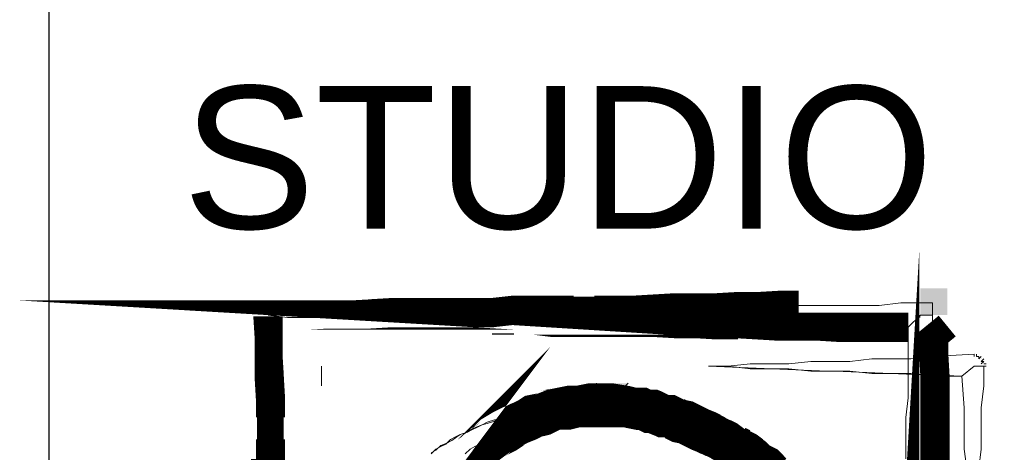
# Model space of a CAD drawing. Header units: millimetres. Extents: x -9409 to -3369, y 19372 to 27782.
# Tile 9 of 25: x -4511 to -4338, y 19863 to 19939. Entities that reach past the tile are written whole.
import ezdxf

# ---------------------------------------------------------------- set-up
doc = ezdxf.new("R2010")
doc.units = ezdxf.units.MM
doc.layers.add('PDF_A-TABELKA', color=7, linetype='Continuous')
doc.layers.add('PDF_Text', color=7, linetype='Continuous')
doc.layers.add('SQ_TAB TEKST', color=8, linetype='Continuous', lineweight=0)
doc.styles.add('PDF ComicSansMS', font='arial.ttf')

# ---------------------------------------------------------------- blocks, each defined once
blk = doc.blocks.new('tabelka')
at = {"layer": 'PDF_A-TABELKA', "lineweight": 25}
for points in [[(26628.50208058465, -28113.82220847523), (26628.50208058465, -27397.28164136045), (25541.97586470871, -27397.28164136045), (25541.97586470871, -28113.82220847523)], [(25541.97586470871, -27397.28164136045), (25541.97586470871, -28019.86922507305)], [(25636.6046681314, -27665.39658439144), (25636.6046681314, -27665.39658439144)]]:
    blk.add_lwpolyline(points, dxfattribs=at)
at = {"layer": 'PDF_A-TABELKA', "lineweight": 0}
for points, format in [([(25580.33889312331, -27648.98573334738, 5.115070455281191, 5.115070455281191, 0), (25580.33889312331, -27652.60890825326, 4.688814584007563, 4.688814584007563, 0), (25580.55202105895, -27656.0189552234, 5.115070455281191, 5.115070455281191, 0), (25580.55202105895, -27659.64213012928, 5.115070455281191, 5.115070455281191, 0), (25580.76514899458, -27663.26530503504, 5.115070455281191, 5.115070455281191, 0), (25580.76514899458, -27666.67535200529, 4.688814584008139, 4.688814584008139, 0), (25580.76514899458, -27670.5116548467, 5.115070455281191, 5.115070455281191, 0), (25580.76514899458, -27673.92170181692, 5.115070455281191, 5.115070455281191, 0), (25580.97827693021, -27677.54487672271, 5.115070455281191, 5.115070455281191, 0)], "xyseb"), ([(25691.80480346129, -27684.57809859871, 5.115070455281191, 5.115070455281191, 0), (25691.80480346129, -27681.16805162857, 0, 0, 0), (25692.01793139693, -27677.54487672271, 0, 0, 0), (25692.01793139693, -27673.92170181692, 0, 0, 0), (25692.01793139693, -27670.5116548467, 0, 0, 0), (25692.01793139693, -27666.67535200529, 0, 0, 0), (25692.23105933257, -27663.26530503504, 0, 0, 0), (25692.23105933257, -27659.64213012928, 0, 0, 0), (25692.4441872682, -27656.0189552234, 0, 0, 0), (25692.4441872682, -27650.90388476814, 5.115070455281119, 5.115070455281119, 0), (25687.32911681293, -27650.90388476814, 5.115070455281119, 5.115070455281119, 0), (25683.91906984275, -27650.90388476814, 5.115070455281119, 5.115070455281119, 0), (25680.29589493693, -27650.90388476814, 5.115070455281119, 5.115070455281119, 0), (25676.67272003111, -27650.90388476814, 4.688814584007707, 4.688814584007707, 0), (25673.26267306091, -27650.69075683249, 5.115070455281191, 5.115070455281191, 0), (25669.6394981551, -27650.69075683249, 5.115070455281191, 5.115070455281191, 0), (25666.01632324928, -27650.47762889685, 4.688814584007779, 4.688814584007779, 0), (25662.60627627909, -27650.47762889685, 5.115070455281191, 5.115070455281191, 0), (25658.98310137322, -27650.47762889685, 5.115070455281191, 5.115070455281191, 0), (25655.3599264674, -27650.2645009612, 5.115070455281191, 5.115070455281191, 0), (25651.73675156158, -27650.2645009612, 5.115070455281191, 5.115070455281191, 0), (25648.1135766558, -27650.05137302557, 5.115070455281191, 5.115070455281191, 0), (25644.70352968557, -27650.05137302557, 5.075571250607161, 5.075571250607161, 0), (25641.29348271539, -27650.05137302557, 5.115070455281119, 5.115070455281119, 0), (25637.45717987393, -27650.05137302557, 5.115070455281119, 5.115070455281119, 0), (25633.8340049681, -27650.05137302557, 5.115070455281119, 5.115070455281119, 0), (25630.21083006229, -27650.05137302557, 5.115070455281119, 5.115070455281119, 0), (25626.80078309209, -27649.62511715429, 5.115070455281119, 5.115070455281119, 0), (25623.39073612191, -27649.62511715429, 4.688814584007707, 4.688814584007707, 0), (25619.55443328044, -27649.62511715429, 5.115070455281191, 5.115070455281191, 0), (25616.14438631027, -27649.62511715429, 5.115070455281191, 5.115070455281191, 0), (25612.30808346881, -27649.62511715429, 5.115070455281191, 5.115070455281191, 0), (25608.89803649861, -27649.62511715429, 0, 0, 0), (25605.48798952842, -27649.41198921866, 0, 0, 0), (25601.86481462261, -27649.41198921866, 0, 0, 0), (25598.24163971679, -27649.19886128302, 0, 0, 0), (25594.8315927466, -27649.19886128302, 0, 0, 0), (25590.99528990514, -27649.19886128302, 0, 0, 0), (25587.58524293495, -27649.19886128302, 0, 0, 0), (25583.96206802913, -27648.98573334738, 0, 0, 0), (25580.33889312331, -27648.77260541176, 5.115070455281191, 5.115070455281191, 0), (25583.96206802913, -27648.77260541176, 5.115070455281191, 5.115070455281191, 0), (25587.58524293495, -27648.77260541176, 5.115070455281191, 5.115070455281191, 0), (25590.99528990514, -27648.77260541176, 4.688814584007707, 4.688814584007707, 0), (25594.8315927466, -27648.55947747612, 5.115070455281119, 5.115070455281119, 0), (25598.24163971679, -27648.55947747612, 5.115070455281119, 5.115070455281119, 0), (25601.86481462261, -27648.34634954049, 5.115070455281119, 5.115070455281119, 0), (25605.48798952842, -27648.34634954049, 5.115070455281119, 5.115070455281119, 0), (25608.89803649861, -27648.34634954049, 5.115070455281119, 5.115070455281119, 0), (25612.30808346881, -27648.34634954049, 5.083785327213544, 5.083785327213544, 0), (25616.14438631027, -27648.34634954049, 5.115070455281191, 5.115070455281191, 0), (25619.55443328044, -27648.34634954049, 5.115070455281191, 5.115070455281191, 0), (25623.39073612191, -27647.92009366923, 5.115070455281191, 5.115070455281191, 0), (25626.80078309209, -27647.92009366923, 5.115070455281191, 5.115070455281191, 0), (25630.21083006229, -27647.92009366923, 5.115070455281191, 5.115070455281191, 0), (25633.8340049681, -27647.92009366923, 4.688814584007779, 4.688814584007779, 0), (25637.45717987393, -27647.92009366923, 5.115070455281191, 5.115070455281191, 0), (25641.29348271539, -27647.92009366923, 5.115070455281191, 5.115070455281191, 0), (25644.70352968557, -27647.70696573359, 4.688814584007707, 4.688814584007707, 0), (25648.1135766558, -27647.70696573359, 5.115070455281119, 5.115070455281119, 0), (25651.73675156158, -27647.49383779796, 5.115070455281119, 5.115070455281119, 0), (25655.3599264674, -27647.49383779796, 5.115070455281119, 5.115070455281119, 0), (25658.98310137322, -27647.49383779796, 5.115070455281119, 5.115070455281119, 0), (25662.60627627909, -27647.28070986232, 5.115070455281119, 5.115070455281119, 0), (25666.01632324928, -27647.28070986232, 5.083785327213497, 5.083785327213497, 0), (25669.6394981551, -27647.06758192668, 5.115070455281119, 5.115070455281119, 0), (25673.26267306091, -27647.06758192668, 0, 0, 0), (25676.67272003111, -27647.06758192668, 0, 0, 0), (25680.29589493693, -27647.06758192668, 0, 0, 0), (25683.91906984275, -27647.06758192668, 0, 0, 0), (25687.32911681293, -27647.06758192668, 0, 0, 0), (25691.16541965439, -27646.64132605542, 0, 0, 0), (25694.57546662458, -27646.64132605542, 0, 0, 0)], "xyseb"), ([(25579.912637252, -27677.54487672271, 5.115070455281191, 5.115070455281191, 0), (25579.912637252, -27673.92170181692, 0, 0, 0), (25579.912637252, -27670.5116548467, 0, 0, 0), (25579.912637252, -27666.67535200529, 0, 0, 0), (25579.912637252, -27663.26530503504, 0, 0, 0), (25580.33889312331, -27659.64213012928, 0, 0, 0), (25580.33889312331, -27656.0189552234, 0, 0, 0), (25580.33889312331, -27652.60890825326, 0, 0, 0), (25580.33889312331, -27649.19886128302, 0, 0, 0)], "xyseb"), ([(25699.26428120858, -27650.69075683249, 4.688814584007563, 4.688814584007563, 0), (25696.91987391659, -27652.60890825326, 5.115070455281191, 5.115070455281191, 0), (25696.91987391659, -27656.0189552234, 5.115070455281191, 5.115070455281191, 0), (25697.13300185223, -27659.64213012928, 5.115070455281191, 5.115070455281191, 0), (25697.13300185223, -27663.26530503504, 5.115070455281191, 5.115070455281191, 0), (25697.13300185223, -27666.67535200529, 5.115070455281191, 5.115070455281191, 0), (25697.13300185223, -27670.5116548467, 5.115070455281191, 5.115070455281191, 0), (25697.13300185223, -27673.92170181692, 5.115070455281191, 5.115070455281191, 0), (25697.13300185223, -27677.54487672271, 5.115070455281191, 5.115070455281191, 0)], "xyseb"), ([(25637.88343574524, -27664.54407264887, 7.672605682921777, 7.672605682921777, 0), (25636.81779606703, -27664.54407264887, 7.672605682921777, 7.672605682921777, 0), (25635.75215638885, -27664.54407264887, 7.246349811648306, 7.246349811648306, 0), (25634.68651671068, -27664.75720058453, 7.246349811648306, 7.246349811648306, 0), (25633.62087703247, -27664.75720058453, 7.434469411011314, 7.434469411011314, 0), (25632.5552373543, -27664.97032852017, 7.815724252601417, 7.815724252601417, 0), (25631.70272561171, -27665.1834564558, 7.243841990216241, 7.243841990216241, 0), (25630.63708593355, -27665.1834564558, 7.243841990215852, 7.243841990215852, 0), (25629.57144625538, -27665.60971232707, 7.43446941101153, 7.43446941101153, 0), (25628.71893451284, -27666.03596819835, 7.53521042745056, 7.53521042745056, 0), (25627.86642277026, -27666.24909613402, 7.53521042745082, 7.53521042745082, 0), (25626.80078309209, -27666.46222406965, 7.535210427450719, 7.535210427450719, 0), (25626.1613992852, -27666.88847994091, 7.535210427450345, 7.535210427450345, 0), (25625.30888754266, -27667.31473581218, 7.434469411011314, 7.434469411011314, 0), (25624.24324786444, -27667.74099168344, 7.434469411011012, 7.434469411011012, 0), (25623.39073612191, -27668.16724755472, 7.535210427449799, 7.535210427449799, 0), (25622.53822437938, -27668.59350342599, 7.815724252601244, 7.815724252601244, 0), (25621.89884057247, -27669.01975929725, 7.815724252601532, 7.815724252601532, 0), (25621.04632882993, -27669.44601516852, 7.625096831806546, 7.625096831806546, 0), (25619.98068915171, -27670.08539897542, 7.625096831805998, 7.625096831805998, 0), (25619.34130534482, -27670.72478278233, 7.243841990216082, 7.243841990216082, 0), (25618.48879360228, -27671.36416658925, 7.43446941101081, 7.43446941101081, 0), (25617.84940979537, -27671.79042246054, 7.246349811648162, 7.246349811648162, 0), (25617.21002598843, -27672.42980626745, 7.43446941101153, 7.43446941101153, 0), (25616.57064218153, -27672.85606213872, 7.246349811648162, 7.246349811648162, 0), (25615.71813043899, -27673.7085738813, 7.672605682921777, 7.672605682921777, 0), (25615.07874663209, -27674.13482975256, 7.246349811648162, 7.246349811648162, 0), (25614.43936282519, -27674.77421355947, 0, 0, 0), (25613.79997901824, -27675.626725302, 0, 0, 0), (25613.16059521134, -27676.26610910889, 0, 0, 0), (25612.52121140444, -27676.90549291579, 0, 0, 0)], "xyseb"), ([(25702.67432817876, -27675.626725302), (25702.24807230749, -27672.21667833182), (25702.24807230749, -27668.38037549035), (25702.24807230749, -27664.97032852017), (25701.82181643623, -27659.42900219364, -0.001479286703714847), (25657.49120582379, -27657.72397870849), (25660.90125279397, -27657.72397870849), (25664.73755563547, -27657.29772283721), (25668.14760260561, -27657.29772283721), (25671.55764957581, -27657.29772283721), (25675.3939524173, -27656.87146696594), (25678.80399938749, -27656.87146696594), (25682.21404635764, -27656.87146696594), (25686.05034919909, -27656.44521109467), (25689.46039616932, -27656.44521109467), (25692.87044313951, -27656.44521109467), (25696.70674598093, -27656.0189552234), (25703.95309579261, -27655.59269935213), (25703.95309579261, -27656.0189552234), (25703.95309579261, -27655.59269935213), (25703.95309579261, -27656.0189552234), (25703.95309579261, -27655.59269935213), (25696.70674598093, -27656.0189552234), (25692.87044313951, -27656.44521109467), (25689.46039616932, -27656.44521109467), (25686.05034919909, -27656.44521109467), (25682.21404635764, -27656.87146696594), (25678.80399938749, -27656.87146696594), (25675.3939524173, -27656.87146696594), (25671.55764957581, -27657.29772283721), (25668.14760260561, -27657.29772283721), (25664.73755563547, -27657.29772283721), (25660.90125279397, -27657.72397870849), (25657.49120582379, -27657.72397870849), (25660.90125279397, -27657.72397870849), (25664.73755563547, -27658.15023457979), (25668.14760260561, -27658.15023457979), (25671.55764957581, -27658.15023457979), (25675.3939524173, -27658.57649045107), (25678.80399938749, -27658.57649045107), (25682.21404635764, -27658.57649045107), (25686.05034919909, -27659.00274632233), (25689.46039616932, -27659.00274632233), (25692.87044313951, -27659.00274632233), (25696.70674598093, -27659.42900219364), (25701.82181643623, -27659.42900219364), (25703.95309579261, -27657.72397870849), (25705.65811927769, -27657.72397870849), (25706.08437514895, -27657.72397870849), (25705.65811927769, -27657.72397870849), (25705.65811927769, -27661.13402567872), (25705.23186340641, -27664.97032852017), (25705.23186340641, -27668.38037549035), (25705.23186340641, -27672.21667833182), (25704.80560753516, -27675.626725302)], "xyb"), ([(25637.67030780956, -27664.54407264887, 7.672605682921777, 7.672605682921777, 0), (25638.73594748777, -27664.54407264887, 7.672605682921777, 7.672605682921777, 0), (25639.80158716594, -27664.54407264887, 7.672605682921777, 7.672605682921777, 0), (25640.86722684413, -27664.54407264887, 7.672605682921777, 7.672605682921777, 0), (25641.71973858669, -27664.54407264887, 7.246349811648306, 7.246349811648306, 0), (25642.99850620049, -27664.75720058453, 7.243841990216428, 7.243841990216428, 0), (25643.85101794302, -27664.97032852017, 7.246349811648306, 7.246349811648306, 0), (25644.9166576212, -27665.1834564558, 7.434469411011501, 7.434469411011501, 0), (25645.98229729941, -27665.1834564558, 7.246349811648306, 7.246349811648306, 0), (25646.83480904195, -27665.60971232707, 7.625096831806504, 7.625096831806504, 0), (25647.68732078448, -27665.60971232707, 7.625096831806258, 7.625096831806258, 0), (25648.7529604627, -27666.03596819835, 7.434469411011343, 7.434469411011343, 0), (25649.60547220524, -27666.46222406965, 7.434469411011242, 7.434469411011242, 0), (25650.67111188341, -27666.46222406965, 7.434469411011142, 7.434469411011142, 0), (25651.52362362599, -27666.88847994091, 7.625096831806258, 7.625096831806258, 0), (25652.37613536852, -27667.31473581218, 7.625096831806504, 7.625096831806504, 0), (25653.4417750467, -27667.52786374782, 7.625096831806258, 7.625096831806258, 0), (25654.29428678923, -27667.95411961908, 7.625096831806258, 7.625096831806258, 0), (25655.14679853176, -27668.38037549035, 7.625096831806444, 7.625096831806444, 0), (25655.99931027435, -27668.80663136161, 7.625096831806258, 7.625096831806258, 0), (25657.06494995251, -27669.23288723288, 7.625096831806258, 7.625096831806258, 0), (25657.91746169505, -27669.65914310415, 7.535210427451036, 7.535210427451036, 0), (25658.76997343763, -27670.08539897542, 7.434469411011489, 7.434469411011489, 0), (25659.62248518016, -27670.5116548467, 7.535210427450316, 7.535210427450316, 0), (25660.47499692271, -27670.93791071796, 7.5352104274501, 7.5352104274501, 0), (25661.32750866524, -27671.5772945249, 7.243841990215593, 7.243841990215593, 0), (25662.18002040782, -27672.00355039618, 7.836618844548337, 7.836618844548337, 0), (25663.03253215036, -27672.42980626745, 7.535210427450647, 7.535210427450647, 0), (25663.8850438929, -27672.85606213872, 7.53521042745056, 7.53521042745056, 0), (25664.73755563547, -27673.49544594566, 7.434469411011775, 7.434469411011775, 0), (25665.59006737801, -27674.13482975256, 7.243841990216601, 7.243841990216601, 0), (25666.22945118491, -27674.77421355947, 7.4344694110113, 7.4344694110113, 0), (25667.08196292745, -27675.20046943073, 7.625096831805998, 7.625096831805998, 0), (25667.93447466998, -27676.05298117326, 7.548460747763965, 7.548460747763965, 0), (25668.57385847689, -27676.69236498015, 7.434469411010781, 7.434469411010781, 0), (25669.42637021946, -27677.11862085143, 7.246349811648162, 7.246349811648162, 0)], "xyseb"), ([(25666.44257912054, -27678.61051640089, 7.672605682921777, 7.672605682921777, 0), (25666.01632324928, -27677.97113259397, 0, 0, 0), (25665.1638115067, -27677.11862085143, 0, 0, 0), (25664.73755563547, -27676.47923704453, 0, 0, 0), (25664.09817182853, -27675.626725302, 0, 0, 0), (25663.24566008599, -27674.98734149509, 0, 0, 0), (25662.81940421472, -27674.34795768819, 0, 0, 0), (25662.18002040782, -27673.7085738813, 0, 0, 0), (25661.32750866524, -27672.85606213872, 0, 0, 0), (25660.68812485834, -27672.42980626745, 0, 0, 0), (25659.8356131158, -27671.79042246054, 0, 0, 0), (25659.19622930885, -27671.15103865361, 0, 0, 0), (25658.34371756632, -27670.5116548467, 0, 0, 0), (25657.49120582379, -27670.08539897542, 0, 0, 0), (25656.85182201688, -27669.44601516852, 0, 0, 0), (25655.99931027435, -27669.01975929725, 0, 0, 0), (25655.14679853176, -27668.59350342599, 0, 0, 0), (25654.08115885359, -27667.95411961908, 0, 0, 0), (25653.4417750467, -27667.52786374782, 0, 0, 0), (25652.58926330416, -27667.31473581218, 0, 0, 0), (25651.52362362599, -27666.88847994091, 0, 0, 0), (25650.67111188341, -27666.46222406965, 0, 0, 0), (25649.60547220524, -27666.24909613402, 0, 0, 0), (25648.7529604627, -27666.03596819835, 0, 0, 0), (25647.68732078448, -27665.60971232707, 0, 0, 0), (25646.83480904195, -27665.60971232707, 0, 0, 0), (25645.98229729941, -27665.1834564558, 0, 0, 0), (25644.9166576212, -27665.1834564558, 0, 0, 0), (25643.85101794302, -27664.97032852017, 0, 0, 0), (25642.99850620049, -27664.75720058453, 0, 0, 0), (25641.71973858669, -27664.54407264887, 0, 0, 0), (25640.86722684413, -27664.54407264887, 0, 0, 0)], "xyseb")]:
    blk.add_lwpolyline(points, format=format, dxfattribs=at)
for points in [[(25580.33889312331, -27648.77260541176), (25583.7489400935, -27648.77260541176), (25587.58524293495, -27648.77260541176), (25590.99528990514, -27648.77260541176), (25594.8315927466, -27648.77260541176), (25598.24163971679, -27648.77260541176), (25601.65168668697, -27648.34634954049), (25605.48798952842, -27648.34634954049), (25608.89803649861, -27648.34634954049), (25612.30808346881, -27648.34634954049), (25616.14438631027, -27648.34634954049), (25619.55443328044, -27648.34634954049), (25623.39073612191, -27647.92009366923), (25626.80078309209, -27647.92009366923), (25630.21083006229, -27647.92009366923), (25634.04713290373, -27647.92009366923), (25637.45717987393, -27647.92009366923), (25641.29348271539, -27647.92009366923), (25644.70352968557, -27647.49383779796), (25648.1135766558, -27647.49383779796), (25651.94987949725, -27647.49383779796), (25655.3599264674, -27647.49383779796), (25658.76997343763, -27647.49383779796), (25662.60627627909, -27647.49383779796), (25666.01632324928, -27647.49383779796), (25669.85262609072, -27647.06758192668), (25673.26267306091, -27647.06758192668), (25676.67272003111, -27647.06758192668), (25680.50902287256, -27647.06758192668), (25683.91906984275, -27647.06758192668), (25687.32911681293, -27647.06758192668), (25691.16541965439, -27646.64132605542), (25694.57546662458, -27646.64132605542), (25696.70674598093, -27646.64132605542), (25696.70674598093, -27648.77260541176), (25694.57546662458, -27648.77260541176), (25692.4441872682, -27650.90388476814), (25687.32911681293, -27650.90388476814), (25683.91906984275, -27650.90388476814), (25680.50902287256, -27650.90388476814), (25676.67272003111, -27650.90388476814), (25673.26267306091, -27650.47762889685), (25669.85262609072, -27650.47762889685), (25666.01632324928, -27650.47762889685), (25662.60627627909, -27650.47762889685), (25658.76997343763, -27650.47762889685), (25655.3599264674, -27650.47762889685), (25651.94987949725, -27650.47762889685), (25648.1135766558, -27650.05137302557), (25644.70352968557, -27650.05137302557), (25641.29348271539, -27650.05137302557), (25637.45717987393, -27650.05137302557), (25634.04713290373, -27650.05137302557), (25630.21083006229, -27650.05137302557), (25626.80078309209, -27649.62511715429), (25623.39073612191, -27649.62511715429), (25619.55443328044, -27649.62511715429), (25616.14438631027, -27649.62511715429), (25612.30808346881, -27649.62511715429), (25608.89803649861, -27649.62511715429), (25605.48798952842, -27649.19886128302), (25601.65168668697, -27649.19886128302), (25598.24163971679, -27649.19886128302), (25594.8315927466, -27649.19886128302), (25590.99528990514, -27649.19886128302), (25587.58524293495, -27649.19886128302), (25583.7489400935, -27649.19886128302)], [(25704.80560753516, -27656.44521109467), (25705.23186340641, -27656.0189552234), (25704.80560753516, -27656.44521109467), (25704.80560753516, -27656.0189552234), (25704.37935166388, -27656.0189552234), (25704.37935166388, -27655.59269935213), (25704.37935166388, -27656.0189552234), (25704.37935166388, -27655.59269935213), (25704.37935166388, -27656.0189552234), (25704.80560753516, -27656.0189552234), (25704.80560753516, -27656.44521109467), (25705.23186340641, -27656.0189552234)], [(25705.23186340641, -27657.29772283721), (25705.65811927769, -27656.87146696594), (25705.23186340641, -27656.87146696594), (25705.65811927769, -27656.44521109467), (25705.23186340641, -27656.87146696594), (25705.65811927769, -27656.44521109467), (25705.23186340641, -27656.87146696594), (25705.65811927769, -27656.87146696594)], [(25706.08437514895, -27657.29772283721), (25705.65811927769, -27657.29772283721)]]:
    blk.add_lwpolyline(points, close=True, dxfattribs=at)
for points in [[(25579.912637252, -27673.92170181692), (25579.912637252, -27670.5116548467), (25579.912637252, -27666.67535200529), (25579.912637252, -27663.26530503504), (25580.33889312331, -27659.42900219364), (25580.33889312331, -27656.0189552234), (25580.33889312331, -27652.60890825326), (25580.33889312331, -27649.19886128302), (25580.33889312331, -27652.60890825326), (25580.76514899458, -27656.0189552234), (25580.76514899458, -27659.42900219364), (25580.76514899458, -27663.26530503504), (25580.76514899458, -27666.67535200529), (25580.76514899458, -27670.5116548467), (25580.76514899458, -27673.92170181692)], [(25692.01793139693, -27673.92170181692), (25692.01793139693, -27670.5116548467), (25692.01793139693, -27666.67535200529), (25692.4441872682, -27663.26530503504), (25692.4441872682, -27659.42900219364), (25692.4441872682, -27656.0189552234), (25692.4441872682, -27650.90388476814), (25694.57546662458, -27648.77260541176), (25696.70674598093, -27648.77260541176), (25696.70674598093, -27652.60890825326), (25696.70674598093, -27656.0189552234), (25697.13300185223, -27659.42900219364), (25697.13300185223, -27663.26530503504), (25697.13300185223, -27666.67535200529), (25697.13300185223, -27670.5116548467), (25697.13300185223, -27673.92170181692)], [(25589.7165222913, -27661.13402567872), (25589.7165222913, -27657.72397870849), (25589.7165222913, -27661.13402567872)], [(25589.7165222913, -27661.13402567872), (25589.7165222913, -27657.72397870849), (25589.7165222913, -27661.13402567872)], [(25702.67432817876, -27675.626725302), (25702.24807230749, -27672.21667833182), (25702.24807230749, -27668.38037549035), (25702.24807230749, -27664.97032852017), (25701.82181643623, -27659.42900219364), (25703.95309579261, -27657.72397870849), (25705.65811927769, -27657.72397870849), (25705.65811927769, -27661.13402567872), (25705.23186340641, -27664.97032852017), (25705.23186340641, -27668.38037549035), (25705.23186340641, -27672.21667833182), (25704.80560753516, -27675.626725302)], [(25705.23186340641, -27656.44521109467), (25705.23186340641, -27656.44521109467)], [(25705.23186340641, -27656.44521109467), (25705.23186340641, -27656.44521109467)], [(25636.17841226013, -27667.95411961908), (25643.42476207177, -27660.70776980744)], [(25637.88343574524, -27668.38037549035), (25637.88343574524, -27660.70776980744)], [(25608.89803649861, -27672.85606213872), (25609.7505482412, -27672.42980626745), (25610.60305998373, -27671.5772945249), (25611.66869966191, -27671.15103865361), (25612.52121140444, -27670.72478278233), (25613.37372314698, -27670.08539897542), (25614.01310695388, -27669.65914310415), (25615.29187456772, -27669.23288723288), (25615.93125837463, -27668.80663136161), (25616.78377011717, -27668.38037549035), (25617.84940979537, -27667.95411961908), (25618.7019215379, -27667.74099168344), (25619.98068915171, -27667.31473581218), (25620.8332008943, -27666.88847994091), (25621.89884057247, -27666.46222406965), (25622.751352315, -27666.46222406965), (25623.60386405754, -27666.03596819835), (25624.66950373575, -27665.82284026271), (25625.52201547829, -27665.60971232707), (25626.58765515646, -27665.39658439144), (25627.44016689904, -27665.1834564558), (25628.71893451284, -27664.97032852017), (25629.57144625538, -27664.97032852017), (25630.63708593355, -27664.75720058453), (25631.70272561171, -27664.75720058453), (25632.5552373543, -27664.54407264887), (25633.8340049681, -27664.54407264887), (25634.68651671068, -27664.54407264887), (25635.75215638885, -27664.54407264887), (25636.6046681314, -27664.54407264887), (25637.88343574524, -27664.54407264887), (25636.6046681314, -27664.54407264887), (25635.75215638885, -27664.54407264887), (25634.89964464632, -27664.54407264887), (25633.62087703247, -27664.97032852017), (25632.76836528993, -27664.97032852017), (25631.91585354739, -27664.97032852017), (25630.63708593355, -27665.39658439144), (25629.78457419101, -27665.82284026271), (25628.93206244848, -27665.82284026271), (25628.0795507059, -27666.24909613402), (25626.80078309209, -27666.67535200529), (25625.94827134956, -27667.10160787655), (25625.09575960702, -27667.10160787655), (25624.24324786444, -27667.52786374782), (25623.39073612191, -27667.95411961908), (25622.53822437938, -27668.38037549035), (25621.68571263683, -27669.23288723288), (25620.8332008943, -27669.65914310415), (25619.98068915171, -27670.08539897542), (25619.55443328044, -27670.5116548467), (25618.7019215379, -27671.36416658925), (25617.84940979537, -27671.79042246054), (25616.9968980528, -27672.21667833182), (25616.57064218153, -27673.06919007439)], [(25608.89803649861, -27673.06919007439), (25609.7505482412, -27672.21667833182), (25610.60305998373, -27671.79042246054), (25611.45557172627, -27671.36416658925), (25612.30808346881, -27670.5116548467), (25613.16059521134, -27670.08539897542), (25614.01310695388, -27669.65914310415), (25615.29187456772, -27669.23288723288), (25616.14438631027, -27668.80663136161), (25616.9968980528, -27668.38037549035), (25617.84940979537, -27667.95411961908), (25618.7019215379, -27667.52786374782), (25619.98068915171, -27667.10160787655), (25620.8332008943, -27667.10160787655), (25621.68571263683, -27666.67535200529), (25622.53822437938, -27666.24909613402), (25623.81699199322, -27666.24909613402), (25624.66950373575, -27665.82284026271), (25625.52201547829, -27665.82284026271), (25626.80078309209, -27665.39658439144), (25627.65329483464, -27665.39658439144), (25628.5058065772, -27664.97032852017), (25629.78457419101, -27664.97032852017), (25630.63708593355, -27664.97032852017), (25631.48959767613, -27664.54407264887), (25632.76836528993, -27664.54407264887), (25633.62087703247, -27664.54407264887), (25634.89964464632, -27664.54407264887), (25635.75215638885, -27664.54407264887), (25636.6046681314, -27664.54407264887), (25637.88343574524, -27664.54407264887), (25637.88343574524, -27664.11781677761), (25637.88343574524, -27664.54407264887), (25637.88343574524, -27664.11781677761), (25637.88343574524, -27664.54407264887), (25638.73594748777, -27664.54407264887), (25640.01471510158, -27664.54407264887), (25640.86722684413, -27664.54407264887), (25641.71973858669, -27664.54407264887), (25642.99850620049, -27664.97032852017), (25643.85101794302, -27664.97032852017), (25644.70352968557, -27664.97032852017), (25645.98229729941, -27665.39658439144), (25646.83480904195, -27665.39658439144), (25647.68732078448, -27665.82284026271), (25648.96608839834, -27665.82284026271), (25649.81860014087, -27666.24909613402), (25650.67111188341, -27666.67535200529), (25651.52362362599, -27666.67535200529), (25652.37613536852, -27667.10160787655), (25653.65490298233, -27667.52786374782), (25654.50741472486, -27667.95411961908), (25655.3599264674, -27668.38037549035), (25656.21243820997, -27668.80663136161), (25657.06494995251, -27669.23288723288), (25657.91746169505, -27669.65914310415), (25658.76997343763, -27670.08539897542), (25659.62248518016, -27670.5116548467), (25660.47499692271, -27670.93791071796), (25661.32750866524, -27671.36416658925), (25662.18002040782, -27671.79042246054), (25663.03253215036, -27672.64293420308), (25663.88504389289, -27673.06919007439)], [(25661.32750866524, -27673.06919007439), (25660.47499692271, -27672.21667833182), (25660.04874105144, -27671.79042246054), (25659.19622930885, -27671.36416658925), (25658.34371756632, -27670.5116548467), (25657.49120582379, -27670.08539897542), (25656.63869408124, -27669.65914310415), (25655.78618233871, -27669.23288723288), (25654.93367059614, -27668.38037549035), (25654.08115885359, -27667.95411961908), (25653.22864711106, -27667.52786374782), (25652.37613536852, -27667.10160787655), (25651.52362362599, -27667.10160787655), (25650.67111188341, -27666.67535200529), (25649.81860014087, -27666.24909613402), (25648.96608839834, -27665.82284026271), (25647.68732078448, -27665.82284026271), (25646.83480904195, -27665.39658439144), (25645.98229729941, -27665.39658439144), (25644.70352968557, -27664.97032852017), (25643.85101794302, -27664.97032852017), (25642.99850620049, -27664.97032852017), (25641.71973858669, -27664.54407264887), (25640.86722684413, -27664.54407264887), (25640.01471510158, -27664.54407264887), (25638.73594748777, -27664.54407264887), (25637.88343574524, -27664.54407264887), (25637.88343574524, -27664.11781677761)], [(25639.58845923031, -27664.54407264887), (25640.01471510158, -27664.11781677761)], [(25614.86561869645, -27673.06919007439), (25615.71813043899, -27672.21667833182), (25616.57064218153, -27671.79042246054), (25617.42315392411, -27671.36416658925), (25618.27566566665, -27670.5116548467), (25619.12817740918, -27670.08539897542), (25619.98068915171, -27669.65914310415), (25620.8332008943, -27669.23288723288), (25621.68571263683, -27668.80663136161), (25622.96448025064, -27668.38037549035), (25623.81699199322, -27667.95411961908), (25624.66950373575, -27667.52786374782), (25625.52201547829, -27667.52786374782), (25626.80078309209, -27667.10160787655), (25627.65329483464, -27666.67535200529), (25628.5058065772, -27666.67535200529), (25629.35831831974, -27666.24909613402), (25630.63708593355, -27666.24909613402), (25631.48959767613, -27665.82284026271), (25632.76836528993, -27665.82284026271), (25633.62087703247, -27665.82284026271), (25634.473388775, -27665.82284026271), (25635.75215638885, -27665.39658439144), (25636.6046681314, -27665.39658439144), (25637.88343574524, -27665.39658439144), (25638.73594748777, -27665.82284026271), (25640.01471510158, -27665.82284026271), (25640.86722684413, -27665.82284026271), (25641.71973858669, -27665.82284026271), (25642.99850620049, -27666.24909613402), (25643.85101794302, -27666.24909613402), (25645.12978555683, -27666.67535200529), (25645.98229729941, -27666.67535200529), (25646.83480904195, -27667.10160787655), (25647.68732078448, -27667.52786374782), (25648.96608839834, -27667.52786374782), (25649.81860014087, -27667.95411961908), (25650.67111188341, -27668.38037549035), (25651.52362362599, -27668.80663136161), (25652.37613536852, -27669.23288723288), (25653.22864711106, -27669.65914310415), (25654.08115885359, -27670.08539897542), (25655.3599264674, -27670.5116548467), (25656.21243820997, -27671.36416658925), (25657.06494995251, -27671.79042246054), (25657.49120582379, -27672.21667833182), (25658.34371756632, -27673.06919007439)]]:
    blk.add_lwpolyline(points, dxfattribs=at)
at = {"layer": 'PDF_A-TABELKA', "transparency": 33554559}
for points in [[(25694.57546662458, -27648.77260541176), (25694.57546662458, -27644.08379082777), (25699.26428120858, -27644.08379082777)], [(25694.57546662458, -27648.77260541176), (25699.26428120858, -27644.08379082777), (25699.26428120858, -27648.77260541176)], [(25694.57546662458, -27648.77260541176), (25694.14921075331, -27649.19886128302), (25694.57546662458, -27649.19886128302)], [(25694.57546662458, -27648.77260541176), (25694.14921075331, -27648.77260541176), (25694.14921075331, -27649.19886128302)], [(25638.73594748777, -27668.38037549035), (25638.73594748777, -27660.70776980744), (25637.88343574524, -27668.38037549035)], [(25638.73594748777, -27660.70776980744), (25637.88343574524, -27668.38037549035), (25637.88343574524, -27660.70776980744)], [(25638.73594748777, -27665.82284026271), (25638.73594748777, -27660.70776980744), (25643.42476207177, -27660.70776980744)], [(25641.29348271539, -27663.69156090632), (25643.42476207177, -27661.13402567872), (25641.29348271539, -27660.70776980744)], [(25641.29348271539, -27663.69156090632), (25640.44097097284, -27668.38037549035), (25636.17841226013, -27667.95411961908)], [(25638.73594748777, -27665.82284026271), (25636.17841226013, -27668.38037549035), (25638.73594748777, -27668.38037549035)]]:
    blk.add_solid(points, dxfattribs=at)
at = {"layer": 'PDF_Text', "insert": (25565.37278063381, -27621.35186983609), "char_height": 24.92526588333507, "attachment_point": 4, "style": 'PDF ComicSansMS'}
blk.add_mtext('STUDIO', dxfattribs=at)

msp = doc.modelspace()

# ---------------------------------------------------------------- block references
at = {"layer": 'SQ_TAB TEKST', "lineweight": 35}
msp.add_blockref('tabelka', (-30047.41033688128, 47536.0238129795), dxfattribs=at)

doc.saveas('drawing.dxf')
